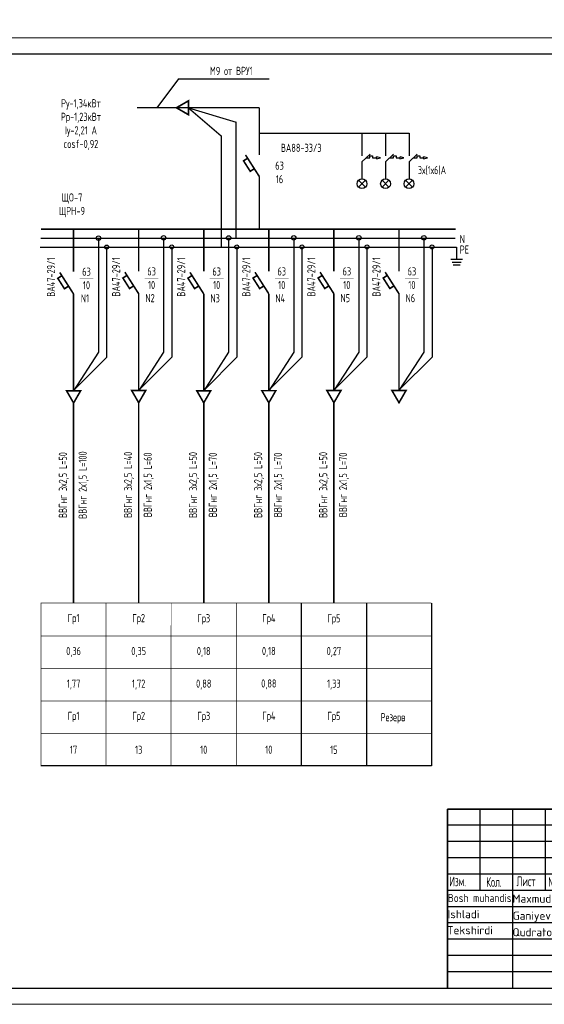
# Model space of a CAD drawing. Header units: millimetres. Extents: x 473009 to 2502882, y 456217 to 1153743.
# Tile 13 of 124: x 803946 to 820068, y 457033 to 487290. Entities that reach past the tile are written whole.
import ezdxf
from ezdxf.enums import TextEntityAlignment as Align

# ---------------------------------------------------------------- set-up
doc = ezdxf.new("R2010")
doc.units = ezdxf.units.MM
for name, color, linetype in [('_Текст', 7, 'Continuous'), ('EKAB', 7, 'Continuous'), ('FORMAT', 150, 'Continuous'), ('Osnova', 7, 'Continuous'), ('построение', 7, 'Continuous'), ('формат', 136, 'Continuous')]:
    doc.layers.add(name, color=color, linetype=linetype)
doc.layers.add('ЭМ', color=240, linetype='Continuous', lineweight=20)
doc.styles.add('COMPLEX', font='isocpeur.ttf')
doc.styles.add('SPDS', font='spds.shx', dxfattribs={"width": 0.8, "height": 250})
doc.styles.add('SPDS1', font='spds.shx', dxfattribs={"width": 0.8})

# ---------------------------------------------------------------- blocks, each defined once
blk = doc.blocks.new('*U102')
at = {"color": 0, "linetype": 'Continuous', "lineweight": 30}
for p, q in [((404, 60), (589, 60)), ((404, 5), (404, 60))]:
    blk.add_line(p, q, dxfattribs=at)
at = {"layer": 'ЭМ', "color": 0, "lineweight": 20, "ltscale": 0.5}
blk.add_lwpolyline([(0, 0), (594, 0), (594, 297), (0, 297)], close=True, dxfattribs=at)
at = {"layer": 'ЭМ', "color": 0, "lineweight": 30, "ltscale": 0.5}
blk.add_lwpolyline([(20, 5), (589, 5), (589, 292), (20, 292)], close=True, dxfattribs=at)
blk = doc.blocks.new('A$C4c4061ee')
at = {"color": 184, "lineweight": 30}
blk.add_spline([(-39.7, -7.1), (-36.8, 4), (-34, 7.9), (-31.2, -0.1), (-24.1, -16.2), (-16.7, -23.5), (-13.9, -23.5), (-12.5, -17.9), (-12.5, 12.7), (-8.3, 24.8), (-4.4, 27), (-3.4, 21.4), (-5.7, 12.9), (-4.4, 8), (-4.4, -10), (-2, -12.6), (3.3, -10), (9.6, 6.1), (12.6, 19.5), (7.6, 28.9), (4.7, 26.6), (2.4, 16.6), (1.1, -1.2), (2.9, -14.2), (6.8, -24.8), (10.9, -24.8), (15, -21.3), (16.5, -17.2), (16.5, -9.9), (12, 2), (5.9, 7.4), (-2.7, 10.3), (-10, 12.1), (-17, 12.1), (-21.5, 11.2), (-22.5, 7.7), (-20, 5.4), (-14, 3.7), (-0.7, 1.8), (11, 0.5), (22.2, -1.2), (37.6, -2.6), (43.5, -3.6), (49.3, -4.5), (54.9, -6.4)], degree=3, dxfattribs=at)
blk = doc.blocks.new('Odil Ganiyev')
at = {"color": 184, "lineweight": 30}
for points, knots in [([(278093, -189111), (278063, -189124), (277979, -189180), (277976, -189469), (278121, -189357), (278159, -189260), (278167, -189222)], [0, 0, 0, 0, 84.01965, 319.3343, 434.006974, 519.963926, 519.963926, 519.963926, 519.963926]), ([(278167, -189222), (278181, -189151), (278171, -189084), (278111, -189103), (278093, -189111)], [526.826092, 526.826092, 526.826092, 526.826092, 665.559085, 706.396126, 706.396126, 706.396126, 706.396126]), ([(278396, -189316), (278466, -189243), (278495, -189145), (278487, -189009), (278378, -188944), (278332, -188998), (278319, -189020), (278305, -189050), (278280, -189134), (278300, -189288), (278388, -189386)], [0, 0, 0, 0, 210.331661, 341.544209, 437.993539, 521.209993, 521.209993, 521.209993, 602.643394, 823.015149, 823.015149, 823.015149, 823.015149]), ([(278617, -189118), (278680, -189058), (278780, -189127), (278817, -189262), (278675, -189400), (278595, -189412), (278531, -189410)], [498.211239, 498.211239, 498.211239, 498.211239, 560.962433, 628.560844, 789.184895, 992.203079, 992.203079, 992.203079, 992.203079]), ([(278604, -188939), (278630, -188908), (278658, -188890), (278746, -188897), (278776, -188980), (278743, -189054), (278691, -189101), (278617, -189118)], [0, 0, 0, 0, 59.301687, 137.83445, 232.671471, 306.955654, 371.443461, 371.443461, 371.443461, 371.443461])]:
    blk.add_open_spline(points, degree=3, knots=knots, dxfattribs=at)
for points in [[(278009, -189095), (278081, -189029), (278139, -189055), (278204, -188993)], [(278218, -189288), (278220, -189298), (278251, -189229), (278258, -189294), (278315, -189206), (278295, -189231), (278320, -189288), (278380, -189198), (278355, -189239), (278384, -189286), (278449, -189192), (278428, -189223), (278438, -189281), (278515, -189197), (278494, -189208), (278505, -189282), (278604, -188932), (278563, -189514)], [(278174, -189155), (278173, -189633), (278135, -189699), (278036, -189702), (278008, -189605), (278074, -189469), (278128, -189405), (278218, -189288)], [(278213, -189509), (278316, -189388), (278340, -189483), (278421, -189425), (278521, -189382)]]:
    blk.add_spline(points, degree=3, dxfattribs=at)
blk = doc.blocks.new('A$C77aec0c1')
at = {"color": 184, "lineweight": 30}
for points in [[(-78.4, 25.2), (-78.4, 19.8), (-80.1, 15.4), (-82.7, 15.2), (-85.9, 18.3), (-87.6, 24.6), (-87.6, 33.5), (-85.8, 41.5), (-83.2, 44.9), (-79.5, 45.3), (-74.8, 37.3), (-71.4, 24), (-70.3, 12.8), (-70.6, 1.9), (-72.5, -8.2), (-74.5, -11.9), (-76.7, -12.4), (-79.3, -9.8), (-81.1, -2.5), (-80.5, 2.8), (-78.6, 6.3), (-76.3, 8.1), (-74.2, 8.6)], [(-70.3, 8.8), (-64.2, 15.4), (-63.4, 26), (-64.7, 36.5), (-65.8, 41.1), (-66, 40.4), (-65.4, 38.6), (-63.9, 30.6), (-63.4, 26), (-62.4, 17.4), (-61.3, 7.7), (-60.5, -1.3), (-59.7, -9.1), (-59.2, -11.6), (-59.5, -10.3), (-59.8, -8.8), (-61, 4.4), (-61.6, 9.7), (-62.2, 15.2), (-62.4, 16.8), (-60.5, 15), (-58.2, 15.7), (-56.6, 21.2), (-56.7, 31.2), (-55.8, 37.1), (-53.2, 40), (-50, 39.7), (-45.9, 34.7), (-45.4, 29.7), (-46.3, 25.7), (-48.8, 25), (-50.3, 25.3)], [(-10.4, 26.1), (-11.3, 30.7), (-5.9, 37.4), (1.2, 43.5), (6.2, 44.3), (10.3, 42.2), (12.4, 38), (15, 34.5), (18.4, 33), (24.9, 33.5), (29.4, 34.6), (33.6, 34.4), (35.1, 34)], [(-56.6, 20.3), (-55.7, 12.4), (-53.4, 2), (-50.9, -4.5), (-47.7, -7.4), (-43.4, -8.2), (-40.2, -6.5), (-38.7, -1.4), (-39.6, 2.9), (-41.5, 6), (-44.2, 7.7), (-47, 7.2), (-47.6, 5.7)], [(-30.4, 1), (-29.8, 17.4), (-28.4, 20.1), (-25.6, 19.9), (-20.5, 13.6), (-18.9, 4.6), (-17.5, -7.1), (-18.5, -11.1), (-21.9, -11.5), (-24, -7.9), (-23.3, -0.6), (-20.4, 7.3), (-17, 14), (-13.9, 18.7), (-9.6, 18.3), (-6.3, 10.9), (-5, -2.4), (-5, -8.8), (-9, -10.1), (-12.3, -6.5), (-11.2, 0.2), (-8.3, 6.3), (-6.9, 12.8), (-4.7, 17.9), (-0.2, 20.5), (4.2, 17.9), (6, 9.7), (7.1, 1), (7.6, -6.8), (4.7, -8.8), (0.1, -8.1), (-0.1, -1.4), (3.2, 6.9), (7.8, 15.8), (10.6, 19.9), (16, 19.6), (19.3, 13.2), (20.4, 0.9), (19.5, -6.1), (16.8, -9.2), (13.6, -8.5), (11.7, -1), (15.1, 6.9), (19.9, 14.2), (24.4, 19.9), (31, 21.1), (35, 14.6), (36.2, 0.9), (34.1, -5.6), (29.3, -6.4), (26.9, -3.5), (30.5, 6.3), (35.4, 12.4), (39.7, 19.3), (40.4, 25.2), (40.7, 24.3), (43.9, -4.9), (43.8, -3.9), (42.9, 9.7), (43.1, 12.5), (45.5, 16.5), (50.4, 21.1), (52.2, 22.2), (51.2, 21.8)], [(42.9, 10.8), (45.1, 7.7), (48.3, 5.7), (51.7, 3.7), (54.9, -0.4), (57.8, -5.8), (58.9, -10.7), (58.5, -15.5), (56.8, -17.9), (52, -18.5), (48.4, -18.1), (46.1, -15.6), (45.8, -12.6), (48.1, -9.4), (51.1, -6.3), (54.5, -2.6), (57.9, 1), (62.2, 6.3), (66.5, 12.8), (69.8, 17.8)], [(-11.8, -17.3), (-2.7, -17.5), (7.9, -15.9), (17.6, -14.8), (25.1, -13.1), (30.9, -13.1)]]:
    blk.add_spline(points, degree=3, dxfattribs=at)
blk = doc.blocks.new('124343576765846544')
at = {"color": 7, "lineweight": 25, "ltscale": 100}
for p in [(526998, 459414), (521998, 457914)]:
    blk.add_line(p, (526998, 457914), dxfattribs=at)
at = {"layer": '_Текст', "color": 7, "lineweight": 30}
for p, q in [((526998, 463414), (508498, 463414)), ((509498, 463414), (509498, 460914)), ((510498, 463414), (510498, 457914)), ((511498, 463414), (511498, 460914)), ((512498, 463414), (512498, 457914)), ((513998, 463414), (513998, 457914)), ((514998, 463414), (514998, 457914)), ((526998, 462414), (514998, 462414)), ((514998, 461414), (508498, 461414)), ((526998, 460914), (508498, 460914)), ((521998, 460914), (521998, 457914)), ((526998, 460414), (521998, 460414)), ((526998, 459414), (514998, 459414))]:
    blk.add_line(p, q, dxfattribs=at)
at = {"layer": '_Текст', "color": 7, "linetype": 'ByBlock', "lineweight": 30}
blk.add_line((508498, 463414), (508498, 457914), dxfattribs=at)
at = {"layer": '_Текст', "color": 7, "lineweight": 25}
for p, q in [((514998, 462914), (508498, 462914)), ((514998, 462414), (508498, 462414)), ((514998, 461914), (508498, 461914)), ((523498, 460914), (523498, 459414)), ((524998, 460914), (524998, 459414)), ((514998, 460414), (508498, 460414)), ((514998, 459914), (508498, 459914)), ((514998, 459414), (508498, 459414)), ((514998, 458914), (508498, 458914)), ((514998, 458414), (508498, 458414))]:
    blk.add_line(p, q, dxfattribs=at)
for name, p, xscale, yscale, zscale in [('A$C4c4061ee', (513481, 460638), 10.45975922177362, 10.45975922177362, 10.45975922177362), ('A$C77aec0c1', (513463, 459525), 8.776011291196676, 8.776011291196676, 8.776011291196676)]:
    blk.add_blockref(name, p, dxfattribs=dict(xscale=xscale, yscale=yscale, zscale=zscale))
at = {"xscale": 0.7326778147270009, "yscale": 0.7326778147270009, "zscale": 0.7326778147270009, "rotation": 351.5695638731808}
blk.add_blockref('Odil Ganiyev', (331974, 627214), dxfattribs=at)
at = {"color": 0, "linetype": 'Continuous', "lineweight": -2, "style": 'COMPLEX', "width": 0.85}
blk.add_text('Bosh muhandis', height=250, dxfattribs=at).set_placement((509489, 460683), align=Align.MIDDLE_CENTER)
at = {"color": 0, "linetype": 'Continuous', "lineweight": -2, "style": 'COMPLEX'}
for s, p in [('Maxmudov A.', (510499, 460538)), ('Ganiyev O.', (510507, 460012)), ('Qudratov J.', (510499, 459505))]:
    blk.add_text(s, height=250, dxfattribs=at).set_placement(p)
for s, p in [('Ishladi', (508993, 460184)), ('Tekshirdi', (509191, 459691))]:
    blk.add_text(s, height=250, dxfattribs=at).set_placement(p, align=Align.MIDDLE_CENTER)
at = {"style": 'COMPLEX'}
for s, p in [('ООО', (524196, 459059)), ('MAX ACTIVE', (523607, 458628))]:
    blk.add_text(s, height=243.5, dxfattribs=at).set_placement(p)
at = {"ltscale": 100, "style": 'COMPLEX'}
blk.add_text('Toshkent. sh', height=206.67, dxfattribs=at).set_placement((525275, 458199), align=Align.RIGHT)
at = {"color": 0, "lineweight": 25, "insert": (525998, 459914), "char_height": 300, "width": 2000, "attachment_point": 5, "style": 'SPDS1'}
blk.add_mtext('17', dxfattribs=at)
at = {"layer": '_Текст', "color": 7, "lineweight": 25, "style": 'SPDS1', "width": 0.8}
for s, p in [('Изм.', (508560, 461043)), ('Кол.', (509690, 461022)), ('Лист', (510622, 461043)), ('№док', (511595, 461027)), ('Подп.', (512782, 461043)), ('Дата', (514053, 461043))]:
    blk.add_text(s, height=300, dxfattribs=at).set_placement(p)
at = {"layer": '_Текст', "color": 7, "char_height": 300, "attachment_point": 5}
for s, insert, width, style in [('2026 г.                                                                                        ЭС', (520998, 462914), 12000, 'SPDS1'), ('{\\fCalibri|b0|i0|c204|p34;\\H0.91667x;\\C256;"Строительство «Хосписа» на 50 коек  по ул. Корамурт, на территории махалли "Маърифат" в Кибрайском районе Ташкентской области".\\H1.30253x; }', (520998, 461664), 12000, 'SPDS'), ('Стадия', (522748, 460664), 1500, 'SPDS1'), ('Лист', (524248, 460664), 1500, 'SPDS1'), ('Листов', (525998, 460664), 1500, 'SPDS1'), ('Блок-1. Хоспис на 50 коек.\\PМ 1:200.', (518498, 460164), 7000, 'SPDS'), ('РП', (522748, 459914), 1500, 'SPDS1')]:
    blk.add_mtext(s, dxfattribs=dict(at, insert=insert, width=width, style=style))

msp = doc.modelspace()

# ---------------------------------------------------------------- linework, layer by layer
at = {"color": 7}
for p, q in [((814462.8, 482924.4), (814713.5, 483161.9)), ((814462.8, 482924.4), (814462.8, 482398.3)), ((814588.2, 483043.2), (814709.1, 483043.2)), ((814709.1, 483043.2), (814709.1, 483105.3)), ((814709.1, 483105.3), (814788.2, 483105.3)), ((814788.2, 483105.3), (814788.2, 483043.2)), ((814788.2, 483043.2), (814908, 483043.2)), ((815187.5, 482924.4), (815438.1, 483161.9)), ((815187.5, 482924.4), (815187.5, 482398.3)), ((815312.8, 483043.2), (815433.8, 483043.2)), ((815433.8, 483043.2), (815433.8, 483105.3)), ((815433.8, 483105.3), (815512.9, 483105.3)), ((815512.9, 483105.3), (815512.9, 483043.2)), ((815512.9, 483043.2), (815632.6, 483043.2)), ((815912.1, 482924.4), (816162.7, 483161.9)), ((815912.1, 482924.4), (815912.1, 482398.3)), ((816037.4, 483043.2), (816158.4, 483043.2)), ((816158.4, 483043.2), (816158.4, 483105.3)), ((816158.4, 483105.3), (816237.5, 483105.3)), ((816237.5, 483105.3), (816237.5, 483043.2)), ((816237.5, 483043.2), (816357.2, 483043.2)), ((814356.8, 482354.4), (814568.9, 482142.3)), ((814356.8, 482142.3), (814568.9, 482354.4)), ((814462.8, 482548.3), (814462.8, 482398.3)), ((815081.4, 482354.4), (815293.5, 482142.3)), ((815081.4, 482142.3), (815293.5, 482354.4)), ((815187.5, 482548.3), (815187.5, 482398.3)), ((815806, 482354.4), (816018.1, 482142.3)), ((815806, 482142.3), (816018.1, 482354.4)), ((815912.1, 482548.3), (815912.1, 482398.3))]:
    msp.add_line(p, q, dxfattribs=at)
for centre in [(814462.8, 482248.3), (815187.5, 482248.3), (815912.1, 482248.3)]:
    msp.add_circle(centre, 150, dxfattribs=at)
at = {"layer": 'EKAB', "color": 7}
for p, q in [((814908.1, 483047), (814907.5, 483016.6)), ((814907.5, 483016.6), (815028.8, 483044.8)), ((814908.1, 483046.7), (814908.9, 483077.2)), ((815028.8, 483044.8), (814908.9, 483077.2)), ((815632.7, 483047), (815632.1, 483016.6)), ((815632.1, 483016.6), (815753.4, 483044.8)), ((815632.7, 483046.7), (815633.5, 483077.2)), ((815753.4, 483044.8), (815633.5, 483077.2)), ((816356.7, 483016.6), (816478, 483044.8)), ((816357.3, 483046.7), (816358.1, 483077.2)), ((816478, 483044.8), (816358.1, 483077.2))]:
    msp.add_line(p, q, dxfattribs=at)
at = {"layer": 'FORMAT', "color": 0, "lineweight": 25, "ltscale": 2}
for p, q in [((809134.1, 484583.8), (810601.6, 484136.7)), ((809134.1, 484583.8), (810134.5, 483724.5)), ((810601.6, 480579.1), (810601.6, 484136.7)), ((811310.3, 483807.9), (815912.1, 483807.9)), ((814462.8, 483807.9), (814462.8, 483110.4)), ((815187.5, 483807.9), (815187.5, 483110.4)), ((815912.1, 483807.9), (815912.1, 483110.4)), ((810134.5, 483724.5), (810134.5, 480302)), ((816357.3, 483047), (816356.7, 483016.6)), ((804599.4, 480579.1), (817326.5, 480579.1)), ((806367.4, 480579.1), (806367.4, 477070.2)), ((808367.7, 480587.3), (808367.7, 477078.4)), ((810367.1, 480583.8), (810367.1, 477074.9)), ((812367.2, 480585.6), (812367.2, 477076.7)), ((814367.3, 480587.3), (814367.3, 477078.4)), ((816367.4, 480587.2), (816367.4, 477078.3)), ((804572.8, 480302.2), (817374.4, 480302.2)), ((806618.5, 480302), (806618.5, 476912.5)), ((808618.8, 480310.2), (808618.8, 476920.7)), ((810618.2, 480306.7), (810618.2, 476917.2)), ((812618.3, 480308.5), (812618.3, 476918.9)), ((814618.5, 480310.2), (814618.5, 476920.7)), ((816618.6, 480310.1), (816618.6, 476920.5)), ((817374.4, 480302.2), (817374.4, 479931.1)), ((817192, 479931.1), (817556.9, 479931.1)), ((817231.6, 479843.2), (817517.2, 479843.2)), ((817271.3, 479755.3), (817477.6, 479755.3)), ((806367.4, 477070.2), (805601.6, 475883.8)), ((806618.5, 476912.5), (805622.5, 475916.1)), ((808367.7, 477078.4), (807602, 475892)), ((808618.8, 476920.7), (807622.8, 475924.3)), ((810367.1, 477074.9), (809601.4, 475888.5)), ((810618.2, 476917.2), (809622.2, 475920.8)), ((812367.2, 477076.7), (811601.5, 475890.2)), ((812618.3, 476918.9), (811622.3, 475922.5)), ((814367.3, 477078.4), (813601.6, 475892)), ((814618.5, 476920.7), (813622.5, 475924.3)), ((816367.4, 477078.3), (815601.7, 475891.8)), ((816618.6, 476920.5), (815622.6, 475924.1)), ((812600.7, 469364), (812600.2, 464358.1)), ((814600.8, 469364), (814600.4, 464358.1)), ((816601, 469364), (816600.5, 464358.1)), ((816600.5, 464358.1), (804600.3, 464358.1))]:
    msp.add_line(p, q, dxfattribs=at)
at = {"layer": 'FORMAT', "color": 0, "lineweight": 25, "ltscale": 2, "const_width": 50}
for points in [[(808762.8, 484583.8), (809134.1, 484369.4), (809134.1, 484798.2)], [(805602.2, 475512.4), (805816.6, 475883.8), (805387.8, 475883.8)], [(807602.5, 475520.6), (807816.9, 475892), (807388.1, 475892)], [(809601.9, 475517.1), (809816.3, 475888.5), (809387.5, 475888.5)], [(811602, 475518.8), (811816.4, 475890.2), (811387.6, 475890.2)], [(813602.1, 475520.6), (813816.5, 475892), (813387.7, 475892)], [(815602.3, 475520.4), (815816.7, 475891.8), (815387.8, 475891.8)]]:
    msp.add_lwpolyline(points, close=True, dxfattribs=at)
at = {"layer": 'FORMAT', "color": 0, "lineweight": 25, "ltscale": 2}
for points, const_width in [([(811310.3, 484583.8), (807545.6, 484583.8)], 40), ([(811310.3, 484583.8), (811310.3, 483127.4)], 50), ([(810950.1, 483032.8), (810824.7, 482952.6), (811030, 482631.5), (811155.5, 482711.7)], 50), ([(811311.3, 482468), (810886.4, 483132.4)], 50), ([(811310.3, 482469.7), (811310.3, 480856.2)], 50), ([(804599.4, 480856.2), (817341.5, 480856.2)], 50), ([(805601.6, 480856.2), (805601.6, 479551.1)], 50), ([(807602, 480864.4), (807602, 479559.3)], 50), ([(809601.4, 480860.9), (809601.4, 479555.8)], 50), ([(811601.5, 480862.7), (811601.5, 479557.6)], 50), ([(813601.6, 480864.4), (813601.6, 479559.3)], 50), ([(815601.7, 480864.3), (815601.7, 479559.1)], 50), ([(805241.8, 479423.3), (805116.4, 479343), (805321.8, 479021.9), (805447.2, 479102.1)], 50), ([(805603.1, 478858.5), (805178.2, 479522.8)], 50), ([(805788.2, 479338.7), (806210.1, 479338.7)], 10), ([(807242.2, 479431.5), (807116.7, 479351.2), (807322.1, 479030.1), (807447.5, 479110.4)], 50), ([(807603.4, 478866.7), (807178.5, 479531.1)], 50), ([(807788.5, 479346.9), (808210.4, 479346.9)], 10), ([(809241.6, 479428), (809116.1, 479347.7), (809321.5, 479026.6), (809446.9, 479106.8)], 50), ([(809602.8, 478863.1), (809177.9, 479527.5)], 50), ([(809787.9, 479343.4), (810209.8, 479343.4)], 10), ([(811241.7, 479429.7), (811116.2, 479349.5), (811321.6, 479028.4), (811447.1, 479108.6)], 50), ([(811602.9, 478864.9), (811178, 479529.3)], 50), ([(811788, 479345.1), (812210, 479345.1)], 10), ([(813241.8, 479431.5), (813116.3, 479351.2), (813321.7, 479030.1), (813447.2, 479110.4)], 50), ([(813603, 478866.7), (813178.1, 479531.1)], 50), ([(813788.2, 479346.9), (814210.1, 479346.9)], 10), ([(815241.9, 479431.3), (815116.5, 479351.1), (815321.8, 479029.9), (815447.3, 479110.2)], 50), ([(815603.2, 478866.5), (815178.2, 479530.9)], 50), ([(815788.3, 479346.7), (816210.2, 479346.7)], 10), ([(805601.6, 478858.3), (805601.6, 475883.8)], 50), ([(807602, 478866.5), (807602, 475892)], 50), ([(809601.4, 478863), (809601.4, 475888.5)], 50), ([(811601.5, 478864.8), (811601.5, 475890.2)], 50), ([(813601.6, 478866.5), (813601.6, 475892)], 50), ([(815601.7, 478866.4), (815601.7, 475891.8)], 50), ([(805602.2, 475512.4), (805602.2, 469364)], 50), ([(807602.5, 475520.6), (807602.5, 469372.2)], 50), ([(809601.9, 475517.1), (809601.9, 469368.7)], 50), ([(811601.7, 475516.9), (811601.7, 469368.5)], 50), ([(813601.9, 475518.6), (813601.9, 469370.3)], 50), ([(806601.1, 469372.2), (806600.7, 464356.9)], 20), ([(808600.5, 469360.5), (808600, 464356.9)], 20), ([(810600.6, 469362.2), (810600.1, 464356.9)], 20)]:
    msp.add_lwpolyline(points, dxfattribs=dict(at, const_width=const_width))
for centre, radius in [((806367.4, 480579.1), 68.8), ((808367.7, 480587.3), 68.8), ((810367.1, 480583.8), 68.8), ((812367.2, 480585.6), 68.8), ((814367.3, 480587.3), 68.8), ((816367.4, 480587.2), 68.8), ((806618.5, 480302), 61.1), ((808618.8, 480310.2), 61.1), ((810618.2, 480306.7), 61.1), ((812618.3, 480308.5), 61.1), ((814618.5, 480310.2), 61.1), ((816618.6, 480310.1), 61.1)]:
    msp.add_circle(centre, radius, dxfattribs=at)
at = {"layer": 'Osnova', "color": 0, "const_width": 20}
for points in [[(804600.8, 469372.2), (804600.4, 464356.9)], [(804600.8, 469372.2), (804600.4, 464356.9)], [(804600.8, 469364), (816601, 469364)], [(804600.8, 468356.2), (816600.9, 468356.2)], [(804600.6, 467357.4), (816600.8, 467357.4)], [(804600.5, 466357.4), (816600.7, 466357.4)], [(804600.4, 465359.5), (816600.6, 465359.5)]]:
    msp.add_lwpolyline(points, dxfattribs=at)
at = {"layer": 'построение', "color": 0, "lineweight": 25}
for q in [(808162.8, 484583.8), (811613, 485472.6)]:
    msp.add_line((808827.6, 485472.6), q, dxfattribs=at)

# ---------------------------------------------------------------- block references
at = {"lineweight": 50}
msp.add_blockref('124343576765846544', (308592.1, -380.7), dxfattribs=at)
at = {"layer": 'формат', "color": 0, "xscale": 100, "yscale": 100, "zscale": 100}
msp.add_blockref('*U102', (776690.2, 457033.4), dxfattribs=at)

# ---------------------------------------------------------------- texts
at = {"color": 7, "ltscale": 2, "insert": (513015.9, 476034.8), "char_height": 250, "width": 17719.705, "attachment_point": 4, "line_spacing_factor": 1.44, "style": 'SPDS1'}
msp.add_mtext('\\pi7954.85267;{\\L\\C256;Общие данные\\P\\pi0;\\l    1.Настоящий проект электроосвещения и электрооборудования здания выполнен на основании следующих исходных данных разделов: АР, ОВ, ОС, ТХ. \\PВРУ-1- Ру =116,2кВт; \\P             Рр =98,7кВт.\\P    2.Проектом предусмотрено рабочее (общее, местное) ремонтное и аварийное освещение.\\P    3.Общее рабочее освещение предусматривается стационарными светодиодными светильниками. Выбор типа светильников производился в соответствии с назначением помещений, характеристикой среды и требованиями архитектурного оформления.\\P   4.Освещенность помещений принята согласно нормам и правилам КМК2.01.05-98.\\P   5.Управление рабочим освещением осуществляется выключателями, установленными по месту в помещениях .\\P   6.Аварийное освещение предусматривается по линиям проходов и выходов из здания. Светильники аварийного освещения выделяются из числа светильников общего рабочего освещения и питаются от сети аварийного освещения.\\P   7.Включение светильников общего и аварийного освещения раздельное.\\P  8.Групповая осветительная сеть выполняется кабелем марки ВВГнг-0,66  в ПВХ гофротрубе за подвесным потолком, в плитах перекрытий.   \\P     9.Силовыми электроприемниками являются  технологическое,  сантехническое оборудование. Номинальная мощность установленных электроприемников принята в соответствии с заданиями технологической, вентиляционной частей проекта. \\PРасчетная мощность силовых электроприемников определена методом коэффициентов спроса по характерным группам электроприемников (на основании рекомендаций КМК). . Отключение общей вентиляции при пожаре осуществляется поступлением сигнала на магнитный пускатель "МП".\\P     10.Силовая распределительная сеть выполняется кабелем ВВГнг, проложенная за подвесным потолком в ПВХ гофротрубе и скрыто в ПВХ трубе под слоем штукатурки. \\P     11.Силовые распределительные пункты приняты с автоматическими выключателями на отходящих линиях. Щиты принять навесными. В качестве главного распределительного щита принята панель ПР. Магистральные сети выполняются кабелем марки ВВГнг, проложенные в гофрированных трубах ПВХ, на скобах.\\P    12.Для защиты от поражения электрическим током предусматривается следующие виды заземления :\\P     Заземление всех корпусов электроприемников выполняется в однофазной сети третьим  заземляющим проводом,в трехфазной-пятым заземляющим проводом.\\PВ проекте принята система заземления TN-S. Ввод в здание должен быть предусмотрен пятижильным кабелем. Пятая жила соединяется с заземленной нейтралью источника.\\P    13. Опасные зоны на объекте отсутствуют\\C5;.\\P    }14. {\\C256;Монтаж выполнить в соответствии с ПУЭ и КМК3.05.06-97.}', dxfattribs=at)
at = {"color": 0, "lineweight": 25, "char_height": 250, "width": 3000, "attachment_point": 5, "rotation": 90, "style": 'SPDS1'}
for insert in [(806909.2, 479386.1), (810908.8, 479384.4), (812908.9, 479386.1), (814909, 479385.9), (804908.9, 479377.9), (808908.6, 479382.6)]:
    msp.add_mtext('ВА47-29/1', dxfattribs=dict(at, insert=insert))
at = {"layer": 'FORMAT', "color": 0, "lineweight": 25, "ltscale": 2, "char_height": 250}
for s, insert, width, attachment_point, style in [('М9 от ВРУ1', (810448, 485717.3), 2861.145, 5, 'SPDS1'), ('{\\C7;Pу-1,34кВт\\PPр-1,23кВт\\PIу-2,21 А\\Pcosf-0,92}', (805828.1, 484068.8), 2861.145, 5, 'SPDS1'), ('ВА88-33/3', (812597.4, 483352.1), 2861.145, 5, 'SPDS1'), ('63\\P16', (811931.2, 482597.5), 2861.145, 5, 'SPDS1'), ('3х(1х6)А', (816614.6, 482655.3), 2861.145, 5, 'SPDS1'), ('ЩO-7\\PЩРН-9', (805552.8, 481585.6), 2861.145, 5, 'SPDS1'), ('N', (817467.8, 480674.1), 322.357, 1, 'SPDS'), ('PE', (817467.8, 480351.6), 1975.073, 1, 'SPDS'), ('63\\P10', (805999.2, 479338.7), 2000, 5, 'SPDS1'), ('63\\P10', (807999.5, 479346.9), 2000, 5, 'SPDS1'), ('63\\P10', (809998.9, 479343.4), 2000, 5, 'SPDS1'), ('63\\P10', (811999, 479345.1), 2000, 5, 'SPDS1'), ('63\\P10', (813999.1, 479346.9), 2000, 5, 'SPDS1'), ('63\\P10', (815999.2, 479346.7), 2000, 5, 'SPDS1'), ('N1{\\W0.3;\\T0.75; }', (805951.3, 478725.1), 2000, 5, 'SPDS1'), ('N2{\\W0.3;\\T0.75; }', (807951.6, 478733.3), 2000, 5, 'SPDS1'), ('N3{\\W0.3;\\T0.75; }', (809951, 478729.8), 2000, 5, 'SPDS1'), ('N4{\\W0.3;\\T0.75; }', (811951.2, 478731.6), 2000, 5, 'SPDS1'), ('N5{\\W0.3;\\T0.75; }', (813951.3, 478733.3), 2000, 5, 'SPDS1'), ('N6{\\W0.3;\\T0.75; }', (815951.4, 478733.1), 2000, 5, 'SPDS1'), ('Гр1', (805601.5, 468869.9), 2000, 5, 'SPDS1'), ('Гр2', (807600.9, 468866.4), 2000, 5, 'SPDS1'), ('Гр3', (809600.3, 468862.9), 2000, 5, 'SPDS1'), ('Гр4', (811600.7, 468866.4), 2000, 5, 'SPDS1'), ('Гр5', (813600.5, 468862.5), 2000, 5, 'SPDS1'), ('0,36', (805601.5, 467859.3), 2000, 5, 'SPDS1'), ('0,35', (807601.8, 467858.7), 2000, 5, 'SPDS1'), ('0,18', (809601.2, 467858.5), 2000, 5, 'SPDS1'), ('0,18', (811601.6, 467862.1), 2000, 5, 'SPDS1'), ('0,27', (813601.4, 467858.2), 2000, 5, 'SPDS1'), ('1,77', (805601.5, 466860.5), 2000, 5, 'SPDS1'), ('1,72', (807601.8, 466859.9), 2000, 5, 'SPDS1'), ('0,88', (809601.2, 466859.8), 2000, 5, 'SPDS1'), ('0,88', (811601.6, 466863.3), 2000, 5, 'SPDS1'), ('1,33', (813601.4, 466859.4), 2000, 5, 'SPDS1'), ('Гр1', (805601.3, 465863.3), 2000, 5, 'SPDS1'), ('Гр2', (807601.6, 465863.3), 2000, 5, 'SPDS1'), ('Гр3', (809601, 465862.6), 2000, 5, 'SPDS1'), ('Гр4', (811601.4, 465866.1), 2000, 5, 'SPDS1'), ('Гр5', (813601.2, 465862.2), 2000, 5, 'SPDS1'), ('Резерв', (815418.2, 465821.8), 2000, 5, 'SPDS1'), ('17', (805601.9, 464855.9), 2000, 5, 'SPDS1'), ('13', (807602.2, 464855.3), 2000, 5, 'SPDS1'), ('10', (809601.5, 464855.2), 2000, 5, 'SPDS1'), ('10', (811601.9, 464858.7), 2000, 5, 'SPDS1'), ('15', (813601.8, 464854.8), 2000, 5, 'SPDS1')]:
    msp.add_mtext(s, dxfattribs=dict(at, insert=insert, width=width, attachment_point=attachment_point, style=style))
at = {"layer": 'FORMAT', "color": 0, "lineweight": 25, "ltscale": 2, "char_height": 250, "width": 8656.306, "attachment_point": 2, "rotation": 90, "style": 'SPDS1'}
for s, insert in [('ВВГнг 2х1,5 L=100', (805756.4, 472988.7)), ('ВВГнг 3х2,5 L=50', (805147.9, 472988.7)), ('ВВГнг 3х2,5 L=40', (807148.2, 472996.9)), ('ВВГнг 2х1,5 L=60', (807756.7, 472996.9)), ('ВВГнг 3х2,5 L=50', (809147.6, 472993.3)), ('ВВГнг 2х1,5 L=70', (809756.1, 472993.3)), ('ВВГнг 3х2,5 L=50', (811147.5, 472993.2)), ('ВВГнг 2х1,5 L=70', (811756, 472993.2)), ('ВВГнг 3х2,5 L=50', (813147.6, 472994.9)), ('ВВГнг 2х1,5 L=70', (813756.1, 472994.9))]:
    msp.add_mtext(s, dxfattribs=dict(at, insert=insert))

doc.saveas('drawing.dxf')
